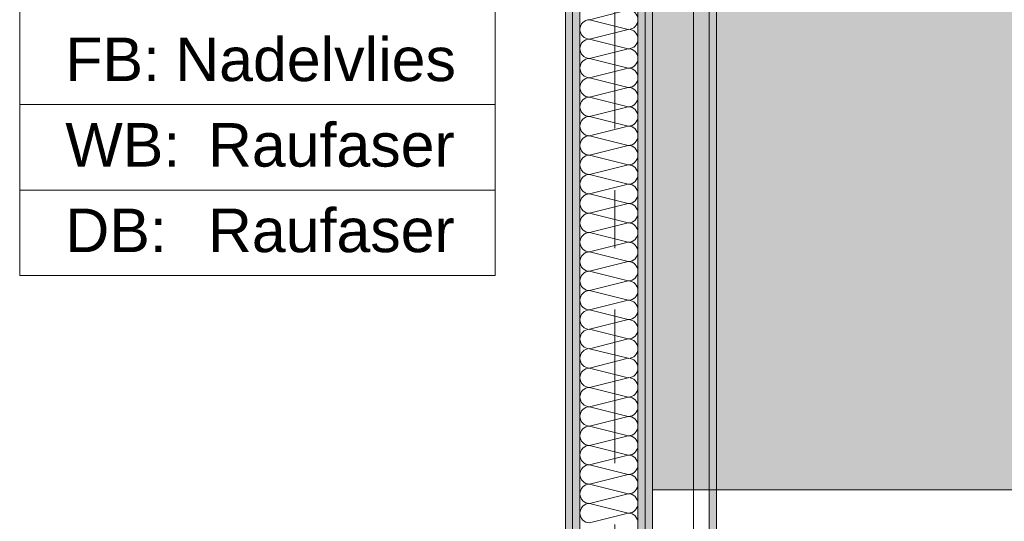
# Model space of a CAD drawing. Header units: metres. Extents: x -3.6 to 85.2, y -11 to 16.8.
# Tile 116 of 183: x 6.7 to 8.4, y 10.6 to 11.5. Entities that reach past the tile are written whole.
import ezdxf

# ---------------------------------------------------------------- set-up
doc = ezdxf.new("R2010")
doc.units = ezdxf.units.M
doc.header["$MEASUREMENT"] = 0
doc.linetypes.add('Strichlinie doppelt', pattern=[0.546806, 0.264583, -0.105833, 0.070556, -0.105833])
for name, color, linetype in [('451 - Universal.Achsen Raster', 7, 'Continuous'), ('Neubau_401 - Zone.Raum_ Raumbegrenzung_ Whg.', 7, 'Continuous'), ('Neubau_606 - Struktur.Wand Innen Ausbau', 7, 'Continuous'), ('Neubau_653 - Abdeckung.TB Verkofferung', 7, 'Continuous'), ('Neubau_701 - Einrichtung.Möbel', 7, 'Continuous')]:
    doc.layers.add(name, color=color, linetype=linetype)
doc.styles.add('ERSTELLTER_STIL_2', font='txt')
pattern_1 = [(45, (0, 0), (-0.01767767, 0.01767767), [0, -0.025])]

# ---------------------------------------------------------------- blocks, each defined once
blk = doc.blocks.new('*X27')
at = {"layer": 'Neubau_606 - Struktur.Wand Innen Ausbau', "color": 7, "linetype": 'Continuous', "lineweight": 5}
for p, q in [((7.6867, 11.5), (7.7533, 11.5167)), ((7.6867, 11.5), (7.7533, 11.4833)), ((7.6867, 11.4667), (7.7533, 11.4833)), ((7.6867, 11.4667), (7.7533, 11.45)), ((7.6867, 11.4333), (7.7533, 11.45)), ((7.6867, 11.4333), (7.7533, 11.4167)), ((7.6867, 11.4), (7.7533, 11.4167)), ((7.6867, 11.4), (7.7533, 11.3833)), ((7.6867, 11.3667), (7.7533, 11.3833)), ((7.6867, 11.3667), (7.7533, 11.35)), ((7.6867, 11.3333), (7.7533, 11.35)), ((7.6867, 11.3333), (7.7533, 11.3167)), ((7.6867, 11.3), (7.7533, 11.3167)), ((7.6867, 11.3), (7.7533, 11.2833)), ((7.6867, 11.2667), (7.7533, 11.2833)), ((7.6867, 11.2667), (7.7533, 11.25)), ((7.6867, 11.2333), (7.7533, 11.25)), ((7.6867, 11.2333), (7.7533, 11.2167)), ((7.6867, 11.2), (7.7533, 11.2167)), ((7.6867, 11.2), (7.7533, 11.1833)), ((7.6867, 11.1667), (7.7533, 11.1833)), ((7.6867, 11.1667), (7.7533, 11.15)), ((7.6867, 11.1333), (7.7533, 11.15)), ((7.6867, 11.1333), (7.7533, 11.1167)), ((7.6867, 11.1), (7.7533, 11.1167)), ((7.6867, 11.1), (7.7533, 11.0833)), ((7.6867, 11.0667), (7.7533, 11.0833)), ((7.6867, 11.0667), (7.7533, 11.05)), ((7.6867, 11.0333), (7.7533, 11.05)), ((7.6867, 11.0333), (7.7533, 11.0167)), ((7.6867, 11), (7.7533, 11.0167)), ((7.6867, 11), (7.7533, 10.9833)), ((7.6867, 10.9667), (7.7533, 10.9833)), ((7.6867, 10.9667), (7.7533, 10.95)), ((7.6867, 10.9333), (7.7533, 10.95)), ((7.6867, 10.9333), (7.7533, 10.9167)), ((7.6867, 10.9), (7.7533, 10.9167)), ((7.6867, 10.9), (7.7533, 10.8833)), ((7.6867, 10.8667), (7.7533, 10.8833)), ((7.6867, 10.8667), (7.7533, 10.85)), ((7.6867, 10.8333), (7.7533, 10.85)), ((7.6867, 10.8333), (7.7533, 10.8167)), ((7.6867, 10.8), (7.7533, 10.8167)), ((7.6867, 10.8), (7.7533, 10.7833)), ((7.6867, 10.7667), (7.7533, 10.7833)), ((7.6867, 10.7667), (7.7533, 10.75)), ((7.6867, 10.7333), (7.7533, 10.75)), ((7.6867, 10.7333), (7.7533, 10.7167)), ((7.6867, 10.7), (7.7533, 10.7167)), ((7.6867, 10.7), (7.7533, 10.6833)), ((7.6867, 10.6667), (7.7533, 10.6833)), ((7.6867, 10.6667), (7.7533, 10.65)), ((7.6867, 10.6333), (7.7533, 10.65))]:
    blk.add_line(p, q, dxfattribs=at)
for centre, start, end in [((7.7533, 11.5), 0, 90), ((7.6867, 11.4833), 90, 180), ((7.7533, 11.5), 270, 0), ((7.6867, 11.4833), 180, 270), ((7.7533, 11.4667), 0, 90), ((7.6867, 11.45), 90, 180), ((7.7533, 11.4667), 270, 0), ((7.6867, 11.45), 180, 270), ((7.7533, 11.4333), 0, 90), ((7.6867, 11.4167), 90, 180), ((7.7533, 11.4333), 270, 0), ((7.6867, 11.4167), 180, 270), ((7.7533, 11.4), 0, 90), ((7.6867, 11.3833), 90, 180), ((7.7533, 11.4), 270, 0), ((7.6867, 11.3833), 180, 270), ((7.7533, 11.3667), 0, 90), ((7.6867, 11.35), 90, 180), ((7.7533, 11.3667), 270, 0), ((7.6867, 11.35), 180, 270), ((7.7533, 11.3333), 0, 90), ((7.6867, 11.3167), 90, 180), ((7.7533, 11.3333), 270, 0), ((7.6867, 11.3167), 180, 270), ((7.7533, 11.3), 0, 90), ((7.6867, 11.2833), 90, 180), ((7.7533, 11.3), 270, 0), ((7.6867, 11.2833), 180, 270), ((7.7533, 11.2667), 0, 90), ((7.6867, 11.25), 90, 180), ((7.7533, 11.2667), 270, 0), ((7.6867, 11.25), 180, 270), ((7.7533, 11.2333), 0, 90), ((7.6867, 11.2167), 90, 180), ((7.7533, 11.2333), 270, 0), ((7.6867, 11.2167), 180, 270), ((7.7533, 11.2), 0, 90), ((7.6867, 11.1833), 90, 180), ((7.7533, 11.2), 270, 0), ((7.6867, 11.1833), 180, 270), ((7.7533, 11.1667), 0, 90), ((7.6867, 11.15), 90, 180), ((7.7533, 11.1667), 270, 0), ((7.6867, 11.15), 180, 270), ((7.7533, 11.1333), 0, 90), ((7.6867, 11.1167), 90, 180), ((7.7533, 11.1333), 270, 0), ((7.6867, 11.1167), 180, 270), ((7.7533, 11.1), 0, 90), ((7.6867, 11.0833), 90, 180), ((7.7533, 11.1), 270, 0), ((7.6867, 11.0833), 180, 270), ((7.7533, 11.0667), 0, 90), ((7.6867, 11.05), 90, 180), ((7.7533, 11.0667), 270, 0), ((7.6867, 11.05), 180, 270), ((7.7533, 11.0333), 0, 90), ((7.6867, 11.0167), 90, 180), ((7.7533, 11.0333), 270, 0), ((7.6867, 11.0167), 180, 270), ((7.7533, 11), 0, 90), ((7.6867, 10.9833), 90, 180), ((7.7533, 11), 270, 0), ((7.6867, 10.9833), 180, 270), ((7.7533, 10.9667), 0, 90), ((7.6867, 10.95), 90, 180), ((7.7533, 10.9667), 270, 0), ((7.6867, 10.95), 180, 270), ((7.7533, 10.9333), 0, 90), ((7.6867, 10.9167), 90, 180), ((7.7533, 10.9333), 270, 0), ((7.6867, 10.9167), 180, 270), ((7.7533, 10.9), 0, 90), ((7.6867, 10.8833), 90, 180), ((7.7533, 10.9), 270, 0), ((7.6867, 10.8833), 180, 270), ((7.7533, 10.8667), 0, 90), ((7.6867, 10.85), 90, 180), ((7.7533, 10.8667), 270, 0), ((7.6867, 10.85), 180, 270), ((7.6867, 10.8167), 90, 180), ((7.7533, 10.8333), 0, 90), ((7.7533, 10.8333), 270, 0), ((7.6867, 10.8167), 180, 270), ((7.7533, 10.8), 0, 90), ((7.6867, 10.7833), 90, 180), ((7.7533, 10.8), 270, 0), ((7.6867, 10.7833), 180, 270), ((7.7533, 10.7667), 0, 90), ((7.6867, 10.75), 90, 180), ((7.7533, 10.7667), 270, 0), ((7.6867, 10.75), 180, 270), ((7.7533, 10.7333), 0, 90), ((7.6867, 10.7167), 90, 180), ((7.7533, 10.7333), 270, 0), ((7.6867, 10.7167), 180, 270), ((7.7533, 10.7), 0, 90), ((7.6867, 10.6833), 90, 180), ((7.7533, 10.7), 270, 0), ((7.6867, 10.6833), 180, 270), ((7.7533, 10.6667), 0, 90), ((7.6867, 10.65), 90, 180), ((7.7533, 10.6667), 270, 0), ((7.6867, 10.65), 180, 270), ((7.7533, 10.6333), 0, 90)]:
    blk.add_arc(centre, 0.0167, start, end, dxfattribs=at)

msp = doc.modelspace()

# ---------------------------------------------------------------- hatches: boundary and pattern name
at = {"layer": 'Neubau_606 - Struktur.Wand Innen Ausbau', "linetype": 'Continuous', "lineweight": 0, "true_color": 0x000000}
h = msp.add_hatch(dxfattribs=at)
h.set_pattern_fill('Gips_0001', color=18, style=0, pattern_type=2)
h.set_pattern_definition(pattern_1)
h.paths.add_polyline_path([(7.645, 12.99), (7.645, 8.6), (7.6575, 8.6), (7.6575, 12.99)])
h = msp.add_hatch(dxfattribs=at)
h.set_pattern_fill('Gips_0001', color=18, style=0, pattern_type=2)
h.set_pattern_definition(pattern_1)
h.paths.add_polyline_path([(7.67, 12.99), (7.6575, 12.99), (7.6575, 8.6), (7.67, 8.6)])
h = msp.add_hatch(dxfattribs=at)
h.set_pattern_fill('Gips_0001', color=18, style=0, pattern_type=2)
h.set_pattern_definition(pattern_1)
h.paths.add_polyline_path([(7.77, 8.6), (7.7825, 8.6), (7.7825, 12.99), (7.77, 12.99)])
h = msp.add_hatch(dxfattribs=at)
h.set_pattern_fill('Gips_0001', color=18, style=0, pattern_type=2)
h.set_pattern_definition(pattern_1)
h.paths.add_polyline_path([(7.7825, 12.99), (7.7825, 8.6), (7.795, 8.6), (7.795, 12.99)])
at = {"layer": 'Neubau_653 - Abdeckung.TB Verkofferung', "linetype": 'Continuous', "lineweight": 0, "true_color": 0x000000}
h = msp.add_hatch(dxfattribs=at)
h.set_pattern_fill('Gips_0001', color=18, style=0, pattern_type=2)
h.set_pattern_definition(pattern_1)
h.paths.add_polyline_path([(7.905, 8.6495), (7.905, 12.69), (7.8925, 12.69), (7.8925, 8.6495)])
at = {"layer": 'Neubau_701 - Einrichtung.Möbel', "linetype": 'Continuous', "lineweight": 0, "true_color": 0x3a3a3a}
msp.add_hatch(color=250, dxfattribs=at).paths.add_polyline_path([(7.795, 10.69), (9.995, 10.69), (9.995, 11.49), (8.595, 11.49), (8.595, 12.69), (7.795, 12.69)])

# ---------------------------------------------------------------- linework, layer by layer
at = {"layer": '451 - Universal.Achsen Raster', "color": 160, "linetype": 'Strichlinie doppelt', "lineweight": 9, "true_color": 0x3232ff}
msp.add_line((7.73, -10.585), (7.73, 16.355), dxfattribs=at)
at = {"layer": 'Neubau_401 - Zone.Raum_ Raumbegrenzung_ Whg.', "color": 1, "linetype": 'Continuous', "lineweight": 9}
for p, q in [((6.7054, 12.7583), (6.7054, 11.0591)), ((7.5243, 11.0591), (7.5243, 12.7583)), ((6.7054, 11.3538), (6.7054, 11.5011)), ((7.5243, 11.5011), (7.5243, 11.3538)), ((7.5243, 11.3538), (6.7054, 11.3538)), ((6.7054, 11.3538), (7.5243, 11.3538)), ((6.7054, 11.2065), (6.7054, 11.3538)), ((7.5243, 11.3538), (7.5243, 11.2065)), ((7.5243, 11.2065), (6.7054, 11.2065)), ((6.7054, 11.2065), (7.5243, 11.2065)), ((6.7054, 11.0591), (6.7054, 11.2065)), ((7.5243, 11.2065), (7.5243, 11.0591)), ((6.7054, 11.0591), (7.5243, 11.0591)), ((7.5243, 11.0591), (6.7054, 11.0591))]:
    msp.add_line(p, q, dxfattribs=at)
at = {"layer": 'Neubau_606 - Struktur.Wand Innen Ausbau', "color": 1, "linetype": 'Continuous', "lineweight": 9}
for p, q in [((7.6575, 12.99), (7.6575, 8.6)), ((7.7825, 12.99), (7.7825, 8.6))]:
    msp.add_line(p, q, dxfattribs=at)
at = {"layer": 'Neubau_606 - Struktur.Wand Innen Ausbau', "color": 1, "linetype": 'Continuous', "lineweight": 13}
for p, q in [((7.67, 12.99), (7.67, 8.6)), ((7.77, 12.99), (7.77, 8.6))]:
    msp.add_line(p, q, dxfattribs=at)
at = {"layer": 'Neubau_606 - Struktur.Wand Innen Ausbau', "color": 1, "linetype": 'Continuous', "lineweight": 13, "flags": 128}
for points in [[(7.645, 12.99), (7.645, 8.6)], [(7.795, 8.6), (7.795, 12.69)]]:
    msp.add_lwpolyline(points, dxfattribs=at)
at = {"layer": 'Neubau_653 - Abdeckung.TB Verkofferung', "color": 1, "linetype": 'Continuous', "lineweight": 9}
for p, q in [((7.795, 8.6495), (7.795, 12.69)), ((7.905, 8.6495), (7.905, 12.69))]:
    msp.add_line(p, q, dxfattribs=at)
at = {"layer": 'Neubau_653 - Abdeckung.TB Verkofferung', "color": 1, "linetype": 'Continuous', "lineweight": 5}
for p, q in [((7.8655, 12.69), (7.8655, 8.6495)), ((7.8925, 12.69), (7.8925, 8.6495)), ((7.905, 12.69), (7.905, 8.6495))]:
    msp.add_line(p, q, dxfattribs=at)
at = {"layer": 'Neubau_701 - Einrichtung.Möbel', "color": 7, "linetype": 'Continuous', "lineweight": 5, "true_color": 0xebebeb, "flags": 128}
msp.add_lwpolyline([(7.795, 10.69), (7.795, 12.69), (8.595, 12.69), (8.595, 11.49), (9.995, 11.49), (9.995, 10.69)], close=True, dxfattribs=at)

# ---------------------------------------------------------------- block references
at = {"layer": 'Neubau_606 - Struktur.Wand Innen Ausbau', "color": 1, "lineweight": 13}
msp.add_blockref('*X27', (0, 0), dxfattribs=at)

# ---------------------------------------------------------------- texts
at = {"layer": 'Neubau_401 - Zone.Raum_ Raumbegrenzung_ Whg.', "color": 7, "lineweight": 9, "char_height": 0.075, "attachment_point": 1, "style": 'ERSTELLTER_STIL_2'}
for s, insert in [('\\A1;{\\pqj;\\pt0;\\fArial|b0|i0|c0|p38;FB: }', (6.784, 11.4692)), ('\\A1;{\\pqj;\\pt0;\\fArial|b0|i0|c0|p38;Nadelvlies}', (6.9732, 11.4692)), ('\\A1;{\\pqj;\\pt0;\\fArial|b0|i0|c0|p38;Raufaser}', (7.0295, 11.3219)), ('\\A1;{\\pqj;\\pt0;\\fArial|b0|i0|c0|p38;WB: }', (6.784, 11.3219)), ('\\A1;{\\pqj;\\pt0;\\fArial|b0|i0|c0|p38;DB: }', (6.784, 11.1746)), ('\\A1;{\\pqj;\\pt0;\\fArial|b0|i0|c0|p38;Raufaser}', (7.0295, 11.1746))]:
    msp.add_mtext(s, dxfattribs=dict(at, insert=insert))

doc.saveas('drawing.dxf')
